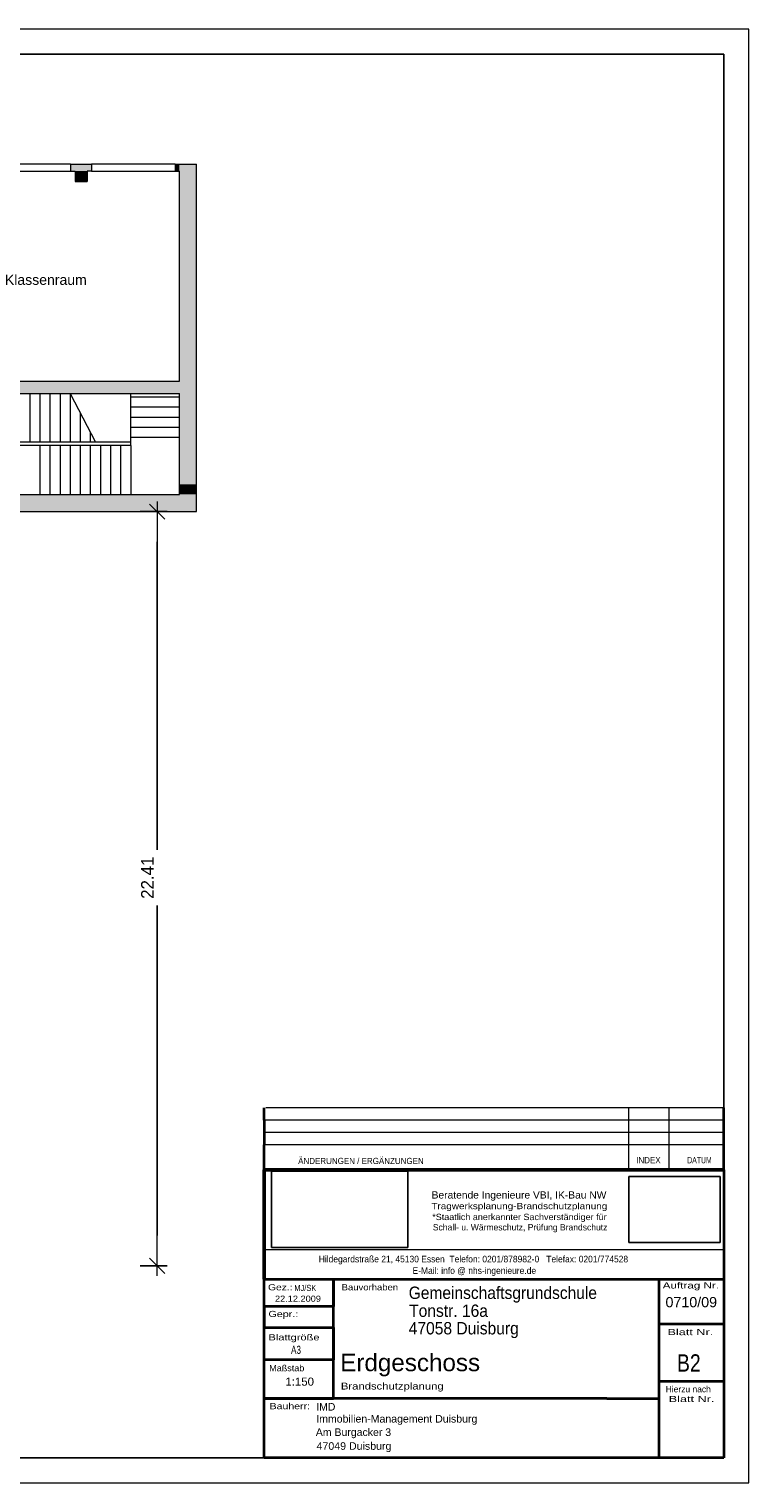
# Model space of a CAD drawing. Header units: millimetres. Extents: x 0 to 61.6, y 0 to 43.2.
# Tile 3 of 3: x 40.3 to 61.6, y 0 to 43.2. Entities that reach past the tile are written whole.
import ezdxf
from ezdxf.enums import TextEntityAlignment as Align

# ---------------------------------------------------------------- set-up
doc = ezdxf.new("R2010")
doc.units = ezdxf.units.MM
doc.linetypes.add('DURCHG', pattern=[0])
for name, color, linetype in [('BEMASSUNG', 7, 'Continuous'), ('BESCHRIFTUNG', 7, 'Continuous'), ('FASSADE', 7, 'Continuous'), ('FENSTER', 7, 'Continuous'), ('GEOMETRIE', 7, 'Continuous'), ('PLANSYMBOL', 7, 'Continuous'), ('SANITAER', 7, 'Continuous'), ('SCHRAFF', 7, 'Continuous'), ('SCHRAFFUR', 7, 'Continuous'), ('TEXTE', 7, 'Continuous'), ('TRAGWAND', 7, 'Continuous'), ('TREPPE', 7, 'Continuous')]:
    doc.layers.add(name, color=color, linetype=linetype)
doc.styles.add('Arial', font='ARIAL.TTF')
doc.dimstyles.new('ISBSTRICH1E', dxfattribs={"dimtxt": 0.375, "dimasz": 0.9, "dimexe": 0.3, "dimexo": 0, "dimgap": 0.135, "dimtad": 1, "dimdec": 4, "dimzin": 0, "dimdsep": 46, "dimtxsty": 'Standard', "dimblk": 'ID1', "dimblk1": 'ID1', "dimblk2": 'ID1', "dimcen": 0.09, "dimdle": 0.3, "dimclrd": 7, "dimclre": 7, "dimclrt": 7, "dimadec": 4, "dimazin": 0, "dimtfac": 1, "dimtdec": 4, "dimtix": 1, "dimtmove": 2, "dimatfit": 3, "dimfxl": 0, "dimtvp": 0.001778, "dimtolj": 1, "dimtzin": 0, "dimarcsym": 0})
picture_1 = doc.add_image_def('image1.gif', size_in_pixel=(962, 697))
picture_2 = doc.add_image_def('image2.jpg', size_in_pixel=(1181, 662))

# ---------------------------------------------------------------- blocks, each defined once
blk = doc.blocks.new('ID1')
at = {"layer": 'BEMASSUNG', "color": 7, "linetype": 'DURCHG', "lineweight": 9, "ltscale": 1.5}
blk.add_line((0.333, 0), (-1, 0), dxfattribs=at)
at = {"layer": 'BEMASSUNG', "color": 7, "linetype": 'DURCHG', "lineweight": 25, "ltscale": 1.5}
blk.add_line((-0.25, -0.25), (0.25, 0.25), dxfattribs=at)
blk = doc.blocks.new('*D2')
at = {"layer": 'BEMASSUNG', "color": 7, "lineweight": -2}
for p, q in [((43.56, 28.862), (44.36, 28.862)), ((44.06, 27.962), (44.06, 18.807)), ((44.06, 7.352), (44.06, 17.158)), ((43.56, 6.452), (44.36, 6.452))]:
    blk.add_line(p, q, dxfattribs=at)
at = {"layer": 'Defpoints', "color": 0}
for p in [(43.56, 28.862), (43.56, 6.452), (44.06, 6.452)]:
    blk.add_point(p, dxfattribs=at)
at = {"layer": 'BEMASSUNG', "color": 7, "lineweight": -2, "xscale": 0.9, "yscale": 0.9, "zscale": 0.9}
for p, rotation in [((44.06, 28.862), 89.9999999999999), ((44.06, 6.452), 269.9999999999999)]:
    blk.add_blockref('ID1', p, dxfattribs=dict(at, rotation=rotation))
at = {"layer": 'BEMASSUNG', "color": 7, "insert": (43.772, 17.983), "char_height": 0.375, "attachment_point": 5, "rotation": 90}
blk.add_mtext('\\A1;22.41', dxfattribs=at)

msp = doc.modelspace()

# ---------------------------------------------------------------- hatches: boundary and pattern name
at = {"layer": 'SCHRAFF'}
for points in [[(41.48953, 38.98227), (42.11453, 38.98227), (42.11453, 39.18227), (41.48953, 39.18227)], [(41.61953, 38.67227), (41.98453, 38.67227), (41.98453, 38.98227), (41.61953, 38.98227)], [(44.59436, 38.98227), (44.72436, 38.98227), (44.72436, 39.18227), (44.59436, 39.18227)], [(44.72436, 32.73727), (45.23436, 32.73727), (45.23436, 39.18227), (44.72436, 39.18227)], [(37.88436, 32.37227), (45.23436, 32.37227), (45.23436, 32.73727), (37.88436, 32.73727)], [(44.72436, 29.67227), (45.23436, 29.67227), (45.23436, 32.37227), (44.72436, 32.37227)], [(44.72436, 29.37227), (45.23436, 29.37227), (45.23436, 29.67227), (44.72436, 29.67227)], [(32.66186, 28.86227), (45.23436, 28.86227), (45.23436, 29.37227), (32.66186, 29.37227)]]:
    msp.add_hatch(color=254, dxfattribs=at).paths.add_polyline_path(points)

# ---------------------------------------------------------------- linework, layer by layer
at = {"layer": 'FENSTER', "color": 7, "linetype": 'DURCHG', "lineweight": 9, "ltscale": 1.5}
for p, q in [((41.48953, 39.18227), (39.20919, 39.18227)), ((39.20919, 38.98227), (41.48953, 38.98227)), ((44.59463, 39.18227), (42.11453, 39.18227)), ((42.11453, 38.98227), (44.59463, 38.98227))]:
    msp.add_line(p, q, dxfattribs=at)
at = {"layer": 'GEOMETRIE', "color": 7, "linetype": 'DURCHG', "lineweight": 9, "ltscale": 1.5}
for p, q in [((61.65, 43.2), (0, 43.2)), ((61.65, 0), (61.65, 43.2)), ((60.9, 11.14979), (47.28968, 11.14979)), ((58.07853, 9.30362), (58.07853, 11.14979)), ((59.27751, 9.30362), (59.27751, 11.14979)), ((60.9, 10.78056), (47.23963, 10.78056)), ((60.9, 10.41131), (47.23963, 10.41131)), ((60.9, 10.04208), (47.23963, 10.04208)), ((47.23963, 6.93223), (60.9, 6.93223)), ((0, 0), (61.65, 0))]:
    msp.add_line(p, q, dxfattribs=at)
at = {"layer": 'GEOMETRIE', "color": 7, "linetype": 'DURCHG', "lineweight": 25, "ltscale": 1.5}
for p, q in [((60.9, 42.45), (3, 42.45)), ((60.9, 0.75), (60.9, 42.45)), ((3, 0.75), (60.9, 0.75))]:
    msp.add_line(p, q, dxfattribs=at)
at = {"layer": 'GEOMETRIE', "color": 7, "linetype": 'DURCHG', "lineweight": 35, "ltscale": 1.5}
for p, q in [((47.23963, 10.78056), (47.23963, 11.14979)), ((60.9, 11.14979), (60.9, 11.14979)), ((60.9, 10.78056), (60.9, 11.14979)), ((47.23963, 10.78056), (47.23963, 10.41131)), ((47.23963, 10.41131), (47.23963, 10.04208)), ((60.9, 10.41131), (60.9, 10.78056)), ((60.9, 10.04208), (60.9, 10.41131)), ((47.23963, 9.30362), (47.23963, 10.04208)), ((60.9, 9.30362), (60.9, 10.04208)), ((47.23963, 0.75), (47.23963, 9.30362)), ((58.07853, 9.30362), (47.23963, 9.30362)), ((58.07853, 9.30362), (59.27751, 9.30362)), ((59.27751, 9.30362), (59.68308, 9.30362)), ((59.68308, 9.30362), (60.9, 9.30362)), ((60.9, 9.30362), (60.9, 0.75)), ((47.23963, 6.05439), (60.9, 6.05439)), ((49.30732, 2.50977), (49.30732, 6.05439)), ((49.30732, 6.05439), (49.30732, 5.24208)), ((58.97483, 6.05439), (58.97483, 0.75)), ((49.30732, 5.24208), (47.23963, 5.24208)), ((47.23963, 5.24208), (47.23963, 4.61439)), ((47.23963, 4.61439), (49.30732, 4.61439)), ((49.30732, 4.61439), (49.30732, 3.65439)), ((58.97483, 4.72515), (60.9, 4.72515)), ((60.42318, 4.72515), (60.42318, 4.72515)), ((49.30732, 3.65439), (47.23963, 3.65439)), ((58.97483, 3.02669), (60.9, 3.02669)), ((57.4304, 2.50977), (47.23963, 2.50977)), ((47.23963, 2.50977), (47.23963, 2.50977)), ((47.23963, 2.50977), (49.30732, 2.50977)), ((57.4304, 2.50977), (58.97483, 2.50977)), ((60.9, 0.75), (47.23963, 0.75))]:
    msp.add_line(p, q, dxfattribs=at)
at = {"layer": 'GEOMETRIE', "color": 7, "linetype": 'DURCHG', "lineweight": 50, "ltscale": 1.5}
for p, q in [((60.9, 9.30362), (47.23963, 9.30362)), ((47.23963, 9.30362), (47.23963, 6.05439)), ((47.23963, 9.30362), (59.75337, 9.30362)), ((59.68308, 9.30362), (59.68308, 9.30362))]:
    msp.add_line(p, q, dxfattribs=at)
at = {"layer": 'PLANSYMBOL', "color": 7, "linetype": 'DURCHG', "lineweight": 9, "ltscale": 1.5}
msp.add_line((41.47436, 32.37227), (42.22746, 30.92227), dxfattribs=at)
at = {"layer": 'TRAGWAND', "color": 7, "linetype": 'DURCHG', "lineweight": 9, "ltscale": 1.5}
for p, q in [((41.48953, 39.18227), (41.48953, 38.98227)), ((41.48953, 39.18227), (42.11453, 39.18227)), ((41.48953, 38.98227), (41.61953, 38.98227)), ((41.61953, 38.98227), (41.61953, 38.67227)), ((42.11453, 38.98227), (41.98453, 38.98227)), ((41.98453, 38.98227), (41.98453, 38.67227)), ((42.11453, 39.18227), (42.11453, 38.98227)), ((44.59436, 39.18227), (44.59436, 38.98227)), ((44.59436, 39.18227), (45.23436, 39.18227)), ((44.59436, 38.98227), (44.72436, 38.98227)), ((44.72436, 32.73727), (44.72436, 38.98227)), ((45.23436, 28.86227), (45.23436, 39.18227)), ((41.61953, 38.67227), (41.98453, 38.67227)), ((37.88436, 32.73727), (44.72436, 32.73727)), ((37.88436, 32.37227), (44.72436, 32.37227)), ((44.72436, 29.37227), (44.72436, 32.37227)), ((32.66186, 29.37227), (44.72436, 29.37227)), ((33.72936, 28.86227), (45.23436, 28.86227))]:
    msp.add_line(p, q, dxfattribs=at)
at = {"layer": 'TREPPE', "color": 7, "linetype": 'DURCHG', "lineweight": 9, "ltscale": 1.5}
for p, q in [((40.27436, 32.37227), (40.27436, 30.92227)), ((40.57436, 32.37227), (40.57436, 30.92227)), ((40.87436, 32.37227), (40.87436, 30.92227)), ((41.17436, 32.37227), (41.17436, 30.92227)), ((41.47436, 32.37227), (41.47436, 30.92227)), ((43.27436, 30.82227), (43.27436, 32.37227)), ((43.27436, 32.27227), (44.72436, 32.27227)), ((43.27436, 31.97227), (44.72436, 31.97227)), ((41.77436, 31.79466), (41.77436, 30.92227)), ((43.27436, 31.67227), (44.72436, 31.67227)), ((42.07436, 31.21704), (42.07436, 30.92227)), ((43.27436, 31.37227), (44.72436, 31.37227)), ((43.27436, 30.92227), (39.32436, 30.92227)), ((43.27436, 30.82227), (39.32436, 30.82227)), ((40.57436, 30.82227), (40.57436, 29.37227)), ((40.87436, 30.82227), (40.87436, 29.37227)), ((41.17436, 30.82227), (41.17436, 29.37227)), ((41.47436, 30.82227), (41.47436, 29.37227)), ((41.77436, 30.82227), (41.77436, 29.37227)), ((42.07436, 30.82227), (42.07436, 29.37227)), ((42.37436, 30.82227), (42.37436, 29.37227)), ((42.67436, 30.82227), (42.67436, 29.37227)), ((42.97436, 30.82227), (42.97436, 29.37227)), ((43.27436, 31.07227), (44.72436, 31.07227)), ((43.27436, 30.82227), (43.27436, 29.37227))]:
    msp.add_line(p, q, dxfattribs=at)

# ---------------------------------------------------------------- texts
at = {"layer": 'BESCHRIFTUNG', "color": 7, "style": 'Arial', "width": 0.995839}
msp.add_text('Klassenraum', height=0.3, dxfattribs=at).set_placement((39.53591, 35.59974), (41.96924, 35.59974), align=Align.FIT)
at = {"layer": 'Defpoints', "color": 7, "style": 'Arial'}
for s, width, p, p2 in [('Immobilien-Management Duisburg', 0.997458, (48.78972, 1.79386), (53.57722, 1.79386)), ('47049 Duisburg', 1.003642, (48.79945, 0.98469), (51.02445, 0.98469))]:
    msp.add_text(s, height=0.225, dxfattribs=dict(at, width=width)).set_placement(p, p2, align=Align.FIT)
at = {"layer": 'FASSADE', "color": 7, "style": 'Arial', "width": 0.987799}
msp.add_text('IMD', height=0.225, dxfattribs=at).set_placement((48.78972, 2.14953), (49.35847, 2.14953), align=Align.FIT)
at = {"layer": 'SANITAER', "color": 7, "style": 'Arial', "width": 0.993749}
msp.add_text('Am Burgacker 3', height=0.225, dxfattribs=at).set_placement((48.77726, 1.39576), (51.01476, 1.39576), align=Align.FIT)
at = {"layer": 'SCHRAFFUR', "color": 7, "style": 'Arial'}
for s, width, p, p2 in [('Tonstr. 16a', 0.902975, (51.55062, 4.93345), (53.89344, 4.93345)), ('47058 Duisburg', 0.903278, (51.53823, 4.413), (54.80898, 4.413))]:
    msp.add_text(s, height=0.3675, dxfattribs=dict(at, width=width)).set_placement(p, p2, align=Align.FIT)
at = {"layer": 'TEXTE', "color": 7}
for s, height, width, p, p2 in [('ÄNDERUNGEN / ERGÄNZUNGEN', 0.1845, 0.842857, (48.25197, 9.47527), (51.98414, 9.47527)), ('INDEX', 0.1845, 0.844838, (58.2981, 9.49863), (59.02556, 9.49863)), ('DATUM', 0.1845, 0.788571, (59.8167, 9.49863), (60.54416, 9.49863)), ('Gez.:', 0.1845, 1.07552, (47.35712, 5.72183), (48.08458, 5.72183)), ('MJ/SK', 0.1845, 0.709714, (48.13706, 5.70098), (48.79177, 5.70098)), ('Bauvorhaben', 0.1845, 0.825974, (49.54521, 5.72183), (51.22153, 5.72183)), ('Auftrag Nr.', 0.1845, 0.879291, (59.08657, 5.77715), (60.76288, 5.77715)), ('22.12.2009', 0.1845, 0.925599, (47.56335, 5.38194), (48.9297, 5.38194)), ('Gepr.:', 0.1845, 1.028718, (47.36936, 4.92792), (48.25496, 4.92792)), ('Blattgröße', 0.1845, 0.866165, (47.36936, 4.23514), (48.88753, 4.23514)), ('Blatt Nr.', 0.1845, 0.941073, (59.22985, 4.39064), (60.58988, 4.39064)), ('A3', 0.24, 0.617143, (48.04022, 3.8355), (48.33645, 3.8355)), ('Maßstab', 0.1845, 0.808163, (47.39171, 3.31887), (48.43545, 3.31887)), ('B2', 0.516, 0.685714, (59.50945, 3.30621), (60.21711, 3.30621)), ('1:150', 0.24, 1.013588, (47.87134, 2.89013), (48.723, 2.89013)), ('Brandschutzplanung', 0.2025, 0.862041, (49.52138, 2.77574), (52.57624, 2.77574)), ('Hierzu nach', 0.1845, 0.703433, (59.17596, 2.69313), (60.51701, 2.69313)), ('Blatt Nr.', 0.1845, 0.941073, (59.26535, 2.4026), (60.62538, 2.4026)), ('Bauherr:', 0.1845, 0.888352, (47.40319, 2.18999), (48.60508, 2.18999))]:
    msp.add_text(s, height=height, dxfattribs=dict(at, width=width)).set_placement(p, p2, align=Align.FIT)
at = {"layer": 'TEXTE', "color": 7, "style": 'Arial'}
for s, height, width, p, p2 in [('Beratende Ingenieure VBI, IK-Bau NW', 0.213, 1.023872, (52.21928, 8.45034), (57.41362, 8.45034)), ('Tragwerksplanung-Brandschutzplanung', 0.1875, 1.130678, (52.21025, 8.13446), (57.44034, 8.13446)), ('*Staatlich anerkannter Sachverständiger für', 0.1875, 1.02406, (52.23733, 7.80956), (57.42125, 7.80956)), ('Schall- u. Wärmeschutz, Prüfung Brandschutz', 0.1875, 0.969243, (52.25538, 7.50271), (57.44349, 7.50271)), ('Hildegardstraße 21, 45130 Essen  Telefon: 0201/878982-0   Telefax: 0201/774528', 0.1965, 0.916405, (48.86501, 6.55288), (58.0583, 6.55288)), ('E-Mail: info @ nhs-ingenieure.de', 0.1965, 0.919044, (51.65116, 6.21139), (55.32549, 6.21139)), ('Gemeinschaftsgrundschule', 0.3675, 0.900248, (51.53823, 5.46629), (57.13342, 5.46629)), ('0710/09', 0.303, 1.002291, (59.17024, 5.22003), (60.70208, 5.22003)), ('Erdgeschoss', 0.516, 0.998458, (49.50285, 3.31993), (53.65951, 3.31993))]:
    msp.add_text(s, height=height, dxfattribs=dict(at, width=width)).set_placement(p, p2, align=Align.FIT)

# ---------------------------------------------------------------- dimensions: what is measured, and where the dimension line sits
at = {"layer": 'BEMASSUNG'}
dim = msp.add_linear_dim(base=(44.06038, 6.45227), p1=(43.56038, 28.86227), p2=(43.56038, 6.45227), angle=270, text='22.41', dimstyle='ISBSTRICH1E', override={"dimasz": 0.9}, dxfattribs=at)
dim.commit()
dim.dimension.update_dxf_attribs({"geometry": '*D2', "text_midpoint": (43.77237, 17.98265), "dimtype": 161})

# ---------------------------------------------------------------- pictures from other files: only their frames are drawn
image = msp.add_image(picture_2, insert=(47.45822, 6.9908), size_in_units=(4.05524, 2.27313))
image = msp.add_image(picture_1, insert=(58.08479, 7.14236), size_in_units=(2.71064, 1.96395))

doc.saveas('drawing.dxf')
